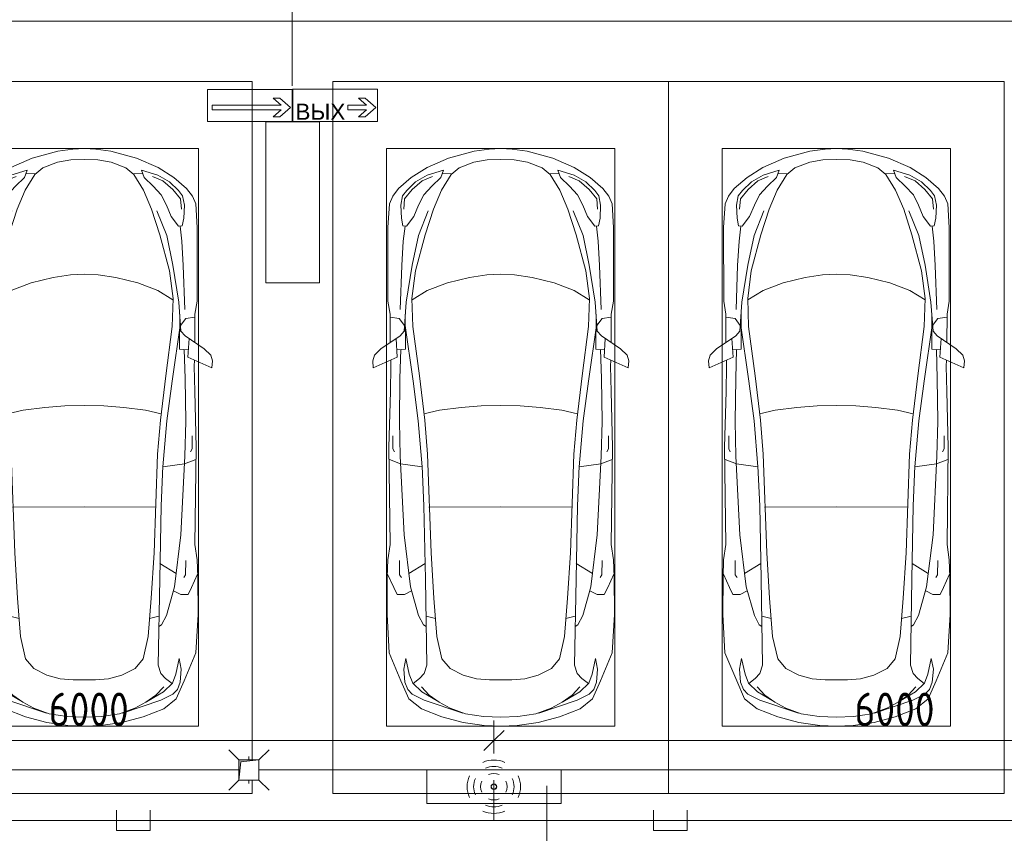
# Model space of a CAD drawing. Header units: millimetres. Extents: x -32229 to 170644, y -13689 to 125138.
# Tile 237 of 256: x 57504 to 64835, y 64053 to 70110. Entities that reach past the tile are written whole.
import ezdxf

# ---------------------------------------------------------------- set-up
doc = ezdxf.new("R2010")
doc.units = ezdxf.units.MM
for name, color, linetype, lineweight in [('A-ANNO-DIMS', 7, 'Continuous', 9), ('A-ANNO-DIMS-200', 7, 'Continuous', 9), ('A-ANNO-NOTE', 7, 'Continuous', 18), ('A-DETL-GENF', 7, 'Continuous', 18), ('A-DETL-THIN', 7, 'Continuous', 9), ('A-FLOR', 7, 'Continuous', 18), ('A-GENM', 7, 'Continuous', 18), ('C-PRKG', 7, 'Continuous', 18), ('M-EQPM', 7, 'Continuous', 18), ('P-SANR-FIXT', 7, 'Continuous', 18), ('S-COLS', 7, 'Continuous', 18)]:
    doc.layers.add(name, color=color, linetype=linetype, lineweight=lineweight)
doc.layers.add('A-DETL', color=7, linetype='Continuous', lineweight=9, true_color=0x00a600)
doc.styles.add('Arial_1', font='arial.ttf', dxfattribs={"height": 120})
doc.styles.add('GOST Common_6', font='GOST_Common.ttf', dxfattribs={"width": 0.9, "height": 250})
doc.dimstyles.new('ГОСТ_2_5_мм2', dxfattribs={"dimscale": 304.8, "dimtxt": 251.428749, "dimasz": 0.492126, "dimexe": 0.492126, "dimexo": 0.656168, "dimgap": 0.098425, "dimtad": 1, "dimdec": 0, "dimdsep": 46, "dimtxsty": 'GOST Common_6', "dimblk1": 'OBLIQUE', "dimblk2": 'OBLIQUE', "dimsah": 1, "dimcen": 0.09, "dimazin": 2, "dimtfac": 1, "dimtdec": 4, "dimtix": 1, "dimtmove": 0, "dimatfit": 3, "dimfxl": 1, "dimtvp": 1, "dimtolj": 1, "dimtzin": 0, "dimarcsym": 2})

# ---------------------------------------------------------------- blocks, each defined once
blk = doc.blocks.new('АР_Машиноместо - 5300x2500_С-V45--01 ЭО')
at = {"layer": 'A-DETL-GENF', "color": 253, "lineweight": 13, "true_color": 0xaaaaaa}
for p, q in [((970.2, 4771.8), (812.7, 4729.4)), ((1126.4, 4794.1), (970.2, 4771.8)), ((1250, 4800), (1126.4, 4794.1)), ((1250, 4800), (1373.6, 4794.1)), ((1373.6, 4794.1), (1529.8, 4771.8)), ((1529.8, 4771.8), (1687.3, 4729.4)), ((812.7, 4729.4), (659.1, 4669.9)), ((680.7, 4606.5), (967, 4703.6)), ((988.2, 4706.7), (873.9, 4665.1)), ((1122.2, 4726.4), (988.2, 4706.7)), ((1250, 4731.7), (1122.2, 4726.4)), ((1250, 4731.7), (1377.8, 4726.4)), ((1377.8, 4726.4), (1511.8, 4706.7)), ((1511.8, 4706.7), (1626.1, 4665.1)), ((1819.3, 4606.5), (1533, 4703.6)), ((1687.3, 4729.4), (1840.9, 4669.9)), ((659.1, 4669.9), (565.9, 4595.1)), ((791.3, 4619.7), (717.1, 4568.9)), ((873.9, 4665.1), (791.3, 4619.7)), ((1626.1, 4665.1), (1708.7, 4619.7)), ((1708.7, 4619.7), (1782.9, 4568.9)), ((1840.9, 4669.9), (1934.1, 4595.1)), ((565.9, 4595.1), (507.1, 4462.6)), ((557.5, 4525.7), (590.7, 4560.1)), ((590.7, 4560.1), (680.7, 4606.5)), ((717.1, 4568.9), (659.6, 4505.3)), ((788.5, 4617.7), (661.8, 4543.1)), ((1711.5, 4617.7), (1838.2, 4543.1)), ((1782.9, 4568.9), (1840.4, 4505.3)), ((1909.3, 4560.1), (1819.3, 4606.5)), ((1942.5, 4525.7), (1909.3, 4560.1)), ((1934.1, 4595.1), (1992.9, 4462.6)), ((536.4, 4471.4), (557.5, 4525.7)), ((594.6, 4479.3), (569.5, 4413.1)), ((661.8, 4543.1), (594.6, 4479.3)), ((645, 4445.5), (597.3, 4481.4)), ((1838.2, 4543.1), (1905.4, 4479.3)), ((1855, 4445.5), (1902.7, 4481.4)), ((1905.4, 4479.3), (1930.5, 4413.1)), ((1963.6, 4471.4), (1942.5, 4525.7)), ((507.1, 4462.6), (419.6, 4254.2)), ((528.4, 4374.7), (536.4, 4471.4)), ((569.5, 4413.1), (543.7, 4295.1)), ((679.6, 4406.3), (645, 4445.5)), ((699.7, 4345.5), (679.6, 4406.3)), ((872.7, 4370.2), (970.5, 4419.3)), ((970.5, 4419.3), (1069.6, 4447.3)), ((1069.6, 4447.3), (1167.1, 4453.2)), ((1167.1, 4453.2), (1250, 4453.9)), ((1332.9, 4453.2), (1250, 4453.9)), ((1430.4, 4447.3), (1332.9, 4453.2)), ((1529.5, 4419.3), (1430.4, 4447.3)), ((1627.3, 4370.2), (1529.5, 4419.3)), ((1800.3, 4345.5), (1820.4, 4406.3)), ((1820.4, 4406.3), (1855, 4445.5)), ((1930.5, 4413.1), (1956.3, 4295.1)), ((1971.6, 4374.7), (1963.6, 4471.4)), ((1992.9, 4462.6), (2080.4, 4254.2)), ((543.7, 4295.1), (528.4, 4374.7)), ((689.3, 3705.5), (699.7, 4345.5)), ((812.5, 4298.9), (872.7, 4370.2)), ((1687.5, 4298.9), (1627.3, 4370.2)), ((1810.7, 3705.5), (1800.3, 4345.5)), ((1956.3, 4295.1), (1971.6, 4374.7)), ((419.6, 4254.2), (403.4, 3968)), ((774.4, 4132.9), (812.5, 4298.9)), ((1725.6, 4132.9), (1687.5, 4298.9)), ((2080.4, 4254.2), (2096.6, 3968)), ((752.2, 3845.6), (774.4, 4132.9)), ((1747.8, 3845.6), (1725.6, 4132.9)), ((638.7, 3975.4), (675.2, 4045.5)), ((675.2, 4045.5), (694.6, 4057.6)), ((1824.8, 4045.5), (1805.4, 4057.6)), ((1861.3, 3975.4), (1824.8, 4045.5)), ((403.4, 3968), (405.6, 3688.5)), ((578.7, 3762.9), (638.7, 3975.4)), ((1921.3, 3762.9), (1861.3, 3975.4)), ((2096.6, 3968), (2094.4, 3688.5)), ((453.1, 3766.3), (478.4, 3819.3)), ((478.4, 3819.3), (532.5, 3818.1)), ((532.5, 3818.1), (585.5, 3790.5)), ((731.2, 3507.6), (752.2, 3845.6)), ((1768.8, 3507.6), (1747.8, 3845.6)), ((1967.5, 3818.1), (1914.5, 3790.5)), ((2021.6, 3819.3), (1967.5, 3818.1)), ((2046.9, 3766.3), (2021.6, 3819.3)), ((408.2, 3667), (453.1, 3766.3)), ((530.9, 3374.8), (578.7, 3762.9)), ((1969.1, 3374.8), (1921.3, 3762.9)), ((2091.8, 3667), (2046.9, 3766.3)), ((405.6, 3688.5), (409.5, 3560)), ((495.5, 3566.1), (496.8, 3671.6)), ((496.8, 3671.6), (510.1, 3691.5)), ((678.7, 3159.5), (689.3, 3705.5)), ((1821.3, 3159.5), (1810.7, 3705.5)), ((2003.2, 3671.6), (1989.9, 3691.5)), ((2004.5, 3566.1), (2003.2, 3671.6)), ((2094.4, 3688.5), (2090.5, 3560)), ((687.1, 3588.8), (566.5, 3663.9)), ((1812.9, 3588.8), (1933.5, 3663.9)), ((409.5, 3560), (426.5, 3446.8)), ((2090.5, 3560), (2073.5, 3446.8)), ((426.5, 3446.8), (417.5, 2723)), ((704.9, 2775.5), (731.2, 3507.6)), ((1795.1, 2775.5), (1768.8, 3507.6)), ((2073.5, 3446.8), (2082.5, 2723)), ((501.4, 2789.7), (530.9, 3374.8)), ((1998.6, 2789.7), (1969.1, 3374.8)), ((665.6, 2864.6), (678.7, 3159.5)), ((1834.4, 2864.6), (1821.3, 3159.5)), ((665.8, 2867.4), (505.1, 2846.9)), ((636.6, 2526.5), (665.8, 2867.4)), ((1834.2, 2867.4), (1994.9, 2846.9)), ((1863.4, 2526.5), (1834.2, 2867.4)), ((505.1, 2846.9), (420.9, 2813.3)), ((495.7, 2532.3), (501.4, 2789.7)), ((1994.9, 2846.9), (2079.1, 2813.3)), ((2004.3, 2532.3), (1998.6, 2789.7)), ((417.5, 2723), (428.2, 2308.5)), ((447.8, 2733.7), (459.7, 2756.2)), ((447.8, 2638.7), (447.8, 2733.7)), ((684.2, 2522.3), (704.9, 2775.5)), ((1815.8, 2522.3), (1795.1, 2775.5)), ((2052.2, 2733.7), (2040.3, 2756.2)), ((2052.2, 2638.7), (2052.2, 2733.7)), ((2082.5, 2723), (2071.8, 2308.5)), ((500, 2210.1), (495.7, 2532.3)), ((636.6, 2526.5), (597, 2231)), ((644.6, 2191.8), (684.2, 2522.3)), ((1855.4, 2191.8), (1815.8, 2522.3)), ((1863.4, 2526.5), (1903, 2231)), ((2000, 2210.1), (2004.3, 2532.3)), ((428.2, 2308.5), (432.3, 2119.9)), ((2071.8, 2308.5), (2067.7, 2119.9)), ((505.9, 1996), (500, 2210.1)), ((597, 2231), (535, 1798.3)), ((1903, 2231), (1965, 1798.3)), ((1994.1, 1996), (2000, 2210.1)), ((296.8, 2079.9), (301.4, 2130.5)), ((301.4, 2130.5), (479.9, 2052.9)), ((595.8, 1824.8), (644.6, 2191.8)), ((1904.2, 1824.8), (1855.4, 2191.8)), ((2198.6, 2130.5), (2020.1, 2052.9)), ((2203.2, 2079.9), (2198.6, 2130.5)), ((309.5, 2036.1), (296.8, 2079.9)), ((432.3, 2119.9), (430.7, 2073.9)), ((479.9, 2052.9), (471, 1914.3)), ((2020.1, 2052.9), (2029, 1914.3)), ((2067.7, 2119.9), (2069.3, 2073.9)), ((2190.5, 2036.1), (2203.2, 2079.9)), ((357.8, 1990.1), (309.5, 2036.1)), ((500.6, 1894.5), (357.8, 1990.1)), ((540.9, 1993.7), (476.3, 1997.9)), ((540.9, 1993.7), (539.8, 1733.1)), ((1959.1, 1993.7), (2023.7, 1997.9)), ((1959.1, 1993.7), (1960.2, 1733.1)), ((1999.4, 1894.5), (2142.2, 1990.1)), ((2142.2, 1990.1), (2190.5, 2036.1)), ((426.5, 1730.9), (427.5, 1943)), ((2073.5, 1730.9), (2072.5, 1943)), ((530.6, 1857.6), (500.6, 1894.5)), ((546.5, 1642.6), (530.6, 1857.6)), ((1953.5, 1642.6), (1969.4, 1857.6)), ((1969.4, 1857.6), (1999.4, 1894.5)), ((495, 1765.3), (426.6, 1753.4)), ((533.6, 1816.8), (495, 1765.3)), ((589.4, 1615.5), (595.8, 1824.8)), ((1910.6, 1615.5), (1904.2, 1824.8)), ((1966.4, 1816.8), (2005, 1765.3)), ((2005, 1765.3), (2073.4, 1753.4)), ((410.6, 1634.2), (426.5, 1730.9)), ((2089.4, 1634.2), (2073.5, 1730.9)), ((409.5, 1087), (410.6, 1634.2)), ((615.4, 1410.3), (589.4, 1615.5)), ((590.4, 1624.3), (703.6, 1557.1)), ((1909.6, 1624.3), (1796.4, 1557.1)), ((1884.6, 1410.3), (1910.6, 1615.5)), ((2090.5, 1087), (2089.4, 1634.2)), ((703.6, 1557.1), (852.8, 1499)), ((1796.4, 1557.1), (1647.2, 1499)), ((852.8, 1499), (1016.6, 1459.9)), ((1647.2, 1499), (1483.4, 1459.9)), ((687.4, 1141), (615.4, 1410.3)), ((1016.6, 1459.9), (1146.9, 1439.4)), ((1146.9, 1439.4), (1250, 1434.1)), ((1353.1, 1439.4), (1250, 1434.1)), ((1483.4, 1459.9), (1353.1, 1439.4)), ((1812.6, 1141), (1884.6, 1410.3)), ((749.2, 950.3), (687.4, 1141)), ((1750.8, 950.3), (1812.6, 1141)), ((420.9, 910.7), (409.5, 1087)), ((510.2, 1018.7), (521.5, 1074.5)), ((521.5, 1074.5), (548.5, 1076.2)), ((548.5, 1076.2), (603.4, 1004.8)), ((1951.5, 1076.2), (1896.6, 1004.8)), ((1978.5, 1074.5), (1951.5, 1076.2)), ((1989.8, 1018.7), (1978.5, 1074.5)), ((2079.1, 910.7), (2090.5, 1087)), ((505.7, 920), (510.2, 1018.7)), ((603.4, 1004.8), (639.1, 920)), ((1896.6, 1004.8), (1860.9, 920)), ((1994.3, 920), (1989.8, 1018.7)), ((445.9, 853.1), (420.9, 910.7)), ((519.1, 851.5), (505.7, 920)), ((639.1, 920), (677.4, 843.7)), ((809.1, 809.4), (749.2, 950.3)), ((1690.9, 809.4), (1750.8, 950.3)), ((1860.9, 920), (1822.6, 843.7)), ((1980.9, 851.5), (1994.3, 920)), ((2054.1, 853.1), (2079.1, 910.7)), ((489, 795.6), (445.9, 853.1)), ((550, 812.3), (519.1, 851.5)), ((616.5, 746.4), (550, 812.3)), ((677.4, 843.7), (737.5, 778.3)), ((881.5, 691.6), (809.1, 809.4)), ((1618.5, 691.6), (1690.9, 809.4)), ((1822.6, 843.7), (1762.5, 778.3)), ((1883.5, 746.4), (1950, 812.3)), ((1950, 812.3), (1980.9, 851.5)), ((2011, 795.6), (2054.1, 853.1)), ((584.4, 714.6), (489, 795.6)), ((703.5, 696.4), (616.5, 746.4)), ((737.5, 778.3), (804.5, 715.7)), ((1762.5, 778.3), (1695.5, 715.7)), ((1796.5, 696.4), (1883.5, 746.4)), ((1915.6, 714.6), (2011, 795.6)), ((701.8, 640.4), (584.4, 714.6)), ((824.6, 660.9), (703.5, 696.4)), ((804.5, 715.7), (824.6, 660.9)), ((888.4, 685.9), (815.2, 686.6)), ((941.4, 642.2), (881.5, 691.6)), ((1558.6, 642.2), (1618.5, 691.6)), ((1611.6, 685.9), (1684.8, 686.6)), ((1695.5, 715.7), (1675.4, 660.9)), ((1675.4, 660.9), (1796.5, 696.4)), ((1798.2, 640.4), (1915.6, 714.6)), ((861.8, 571.6), (701.8, 640.4)), ((1050.7, 599.4), (941.4, 642.2)), ((1148.8, 583), (1050.7, 599.4)), ((1351.2, 583), (1449.3, 599.4)), ((1449.3, 599.4), (1558.6, 642.2)), ((1638.2, 571.6), (1798.2, 640.4)), ((1052.6, 517.5), (861.8, 571.6)), ((1165.1, 503.1), (1052.6, 517.5)), ((1250, 581.6), (1148.8, 583)), ((1250, 581.6), (1351.2, 583)), ((1334.9, 503.1), (1447.4, 517.5)), ((1447.4, 517.5), (1638.2, 571.6)), ((1250, 500), (1165.1, 503.1)), ((1250, 500), (1334.9, 503.1))]:
    blk.add_line(p, q, dxfattribs=at)
at = {"layer": 'A-DETL-GENF', "color": 254, "lineweight": 13, "true_color": 0xd4d4d4}
for p, q in [((694.6, 3980.4), (765.1, 3996.8)), ((1805.4, 3980.4), (1734.9, 3996.8)), ((715.1, 3168.3), (1250, 3167.3)), ((1784.9, 3168.3), (1250, 3167.3)), ((677.9, 2473), (794.6, 2446)), ((794.6, 2446), (955.7, 2426.8)), ((955.7, 2426.8), (1105.5, 2413.7)), ((1544.3, 2426.8), (1394.5, 2413.7)), ((1705.4, 2446), (1544.3, 2426.8)), ((1822.1, 2473), (1705.4, 2446)), ((1105.5, 2413.7), (1250, 2412.9)), ((1394.5, 2413.7), (1250, 2412.9)), ((513.9, 1368.9), (502.3, 1696.3)), ((1986.1, 1368.9), (1997.7, 1696.3)), ((590.3, 1367.8), (546.5, 1642.6)), ((1909.7, 1367.8), (1953.5, 1642.6)), ((524.9, 1188.6), (513.9, 1368.9)), ((636.7, 1146), (590.3, 1367.8)), ((1863.3, 1146), (1909.7, 1367.8)), ((1975.1, 1188.6), (1986.1, 1368.9)), ((537.4, 1076.1), (524.9, 1188.6)), ((1962.6, 1076.1), (1975.1, 1188.6)), ((710.2, 962.8), (636.7, 1146)), ((1789.8, 962.8), (1863.3, 1146)), ((534.5, 874.4), (528.1, 949.5)), ((1965.5, 874.4), (1971.9, 949.5)), ((591.7, 805), (534.5, 874.4)), ((1908.3, 805), (1965.5, 874.4)), ((664.7, 739.9), (591.7, 805)), ((742.6, 707.8), (664.7, 739.9)), ((1757.4, 707.8), (1835.3, 739.9)), ((1835.3, 739.9), (1908.3, 805))]:
    blk.add_line(p, q, dxfattribs=at)
at = {"layer": 'C-PRKG', "color": 253, "lineweight": 13, "true_color": 0xaaaaaa}
for p, q in [((2500, 5300), (0, 5300)), ((0, 5200), (0, 5300)), ((2500, 0), (2500, 5300)), ((0, 0), (0, 5050)), ((400, 4800), (2100, 4800)), ((400, 500), (400, 4800)), ((2100, 500), (2100, 4800)), ((400, 500), (2100, 500)), ((2500, 0), (0, 0))]:
    blk.add_line(p, q, dxfattribs=at)
blk = doc.blocks.new('АР_Машиноместо - 5300x2500_С-V13--01 ЭО')
at = {"layer": 'A-DETL-GENF', "color": 253, "lineweight": 13, "true_color": 0xaaaaaa}
for p, q in [((1165.1, -503.1), (1052.6, -517.5)), ((1250, -500), (1165.1, -503.1)), ((1250, -500), (1334.9, -503.1)), ((1334.9, -503.1), (1447.4, -517.5)), ((861.8, -571.6), (701.8, -640.4)), ((1052.6, -517.5), (861.8, -571.6)), ((1148.8, -583), (1050.7, -599.4)), ((1250, -581.6), (1148.8, -583)), ((1250, -581.6), (1351.2, -583)), ((1351.2, -583), (1449.3, -599.4)), ((1447.4, -517.5), (1638.2, -571.6)), ((1638.2, -571.6), (1798.2, -640.4)), ((701.8, -640.4), (584.4, -714.6)), ((941.4, -642.2), (881.5, -691.6)), ((1050.7, -599.4), (941.4, -642.2)), ((1449.3, -599.4), (1558.6, -642.2)), ((1558.6, -642.2), (1618.5, -691.6)), ((1798.2, -640.4), (1915.6, -714.6)), ((584.4, -714.6), (489, -795.6)), ((703.5, -696.4), (616.5, -746.4)), ((824.6, -660.9), (703.5, -696.4)), ((737.5, -778.3), (804.5, -715.7)), ((804.5, -715.7), (824.6, -660.9)), ((881.5, -691.6), (809.1, -809.4)), ((888.4, -685.9), (815.2, -686.6)), ((1611.6, -685.9), (1684.8, -686.6)), ((1618.5, -691.6), (1690.9, -809.4)), ((1695.5, -715.7), (1675.4, -660.9)), ((1675.4, -660.9), (1796.5, -696.4)), ((1762.5, -778.3), (1695.5, -715.7)), ((1796.5, -696.4), (1883.5, -746.4)), ((1915.6, -714.6), (2011, -795.6)), ((489, -795.6), (445.9, -853.1)), ((616.5, -746.4), (550, -812.3)), ((677.4, -843.7), (737.5, -778.3)), ((1822.6, -843.7), (1762.5, -778.3)), ((1883.5, -746.4), (1950, -812.3)), ((2011, -795.6), (2054.1, -853.1)), ((445.9, -853.1), (420.9, -910.7)), ((519.1, -851.5), (505.7, -920)), ((550, -812.3), (519.1, -851.5)), ((639.1, -920), (677.4, -843.7)), ((809.1, -809.4), (749.2, -950.3)), ((1690.9, -809.4), (1750.8, -950.3)), ((1860.9, -920), (1822.6, -843.7)), ((1950, -812.3), (1980.9, -851.5)), ((1980.9, -851.5), (1994.3, -920)), ((2054.1, -853.1), (2079.1, -910.7)), ((420.9, -910.7), (409.5, -1087)), ((505.7, -920), (510.2, -1018.7)), ((603.4, -1004.8), (639.1, -920)), ((749.2, -950.3), (687.4, -1141)), ((1750.8, -950.3), (1812.6, -1141)), ((1896.6, -1004.8), (1860.9, -920)), ((1994.3, -920), (1989.8, -1018.7)), ((2079.1, -910.7), (2090.5, -1087)), ((510.2, -1018.7), (521.5, -1074.5)), ((548.5, -1076.2), (603.4, -1004.8)), ((1951.5, -1076.2), (1896.6, -1004.8)), ((1989.8, -1018.7), (1978.5, -1074.5)), ((409.5, -1087), (410.6, -1634.2)), ((521.5, -1074.5), (548.5, -1076.2)), ((1978.5, -1074.5), (1951.5, -1076.2)), ((2090.5, -1087), (2089.4, -1634.2)), ((687.4, -1141), (615.4, -1410.3)), ((1812.6, -1141), (1884.6, -1410.3)), ((615.4, -1410.3), (589.4, -1615.5)), ((852.8, -1499), (1016.6, -1459.9)), ((1016.6, -1459.9), (1146.9, -1439.4)), ((1146.9, -1439.4), (1250, -1434.1)), ((1353.1, -1439.4), (1250, -1434.1)), ((1483.4, -1459.9), (1353.1, -1439.4)), ((1647.2, -1499), (1483.4, -1459.9)), ((1884.6, -1410.3), (1910.6, -1615.5)), ((703.6, -1557.1), (852.8, -1499)), ((1796.4, -1557.1), (1647.2, -1499)), ((590.4, -1624.3), (703.6, -1557.1)), ((1909.6, -1624.3), (1796.4, -1557.1)), ((410.6, -1634.2), (426.5, -1730.9)), ((546.5, -1642.6), (530.6, -1857.6)), ((589.4, -1615.5), (595.8, -1824.8)), ((1910.6, -1615.5), (1904.2, -1824.8)), ((1953.5, -1642.6), (1969.4, -1857.6)), ((2089.4, -1634.2), (2073.5, -1730.9)), ((426.5, -1730.9), (427.5, -1943)), ((495, -1765.3), (426.6, -1753.4)), ((540.9, -1993.7), (539.8, -1733.1)), ((1959.1, -1993.7), (1960.2, -1733.1)), ((2005, -1765.3), (2073.4, -1753.4)), ((2073.5, -1730.9), (2072.5, -1943)), ((533.6, -1816.8), (495, -1765.3)), ((597, -2231), (535, -1798.3)), ((595.8, -1824.8), (644.6, -2191.8)), ((1904.2, -1824.8), (1855.4, -2191.8)), ((1903, -2231), (1965, -1798.3)), ((1966.4, -1816.8), (2005, -1765.3)), ((500.6, -1894.5), (357.8, -1990.1)), ((530.6, -1857.6), (500.6, -1894.5)), ((1969.4, -1857.6), (1999.4, -1894.5)), ((1999.4, -1894.5), (2142.2, -1990.1)), ((479.9, -2052.9), (471, -1914.3)), ((2020.1, -2052.9), (2029, -1914.3)), ((309.5, -2036.1), (296.8, -2079.9)), ((357.8, -1990.1), (309.5, -2036.1)), ((540.9, -1993.7), (476.3, -1997.9)), ((505.9, -1996), (500, -2210.1)), ((1959.1, -1993.7), (2023.7, -1997.9)), ((1994.1, -1996), (2000, -2210.1)), ((2142.2, -1990.1), (2190.5, -2036.1)), ((2190.5, -2036.1), (2203.2, -2079.9)), ((296.8, -2079.9), (301.4, -2130.5)), ((301.4, -2130.5), (479.9, -2052.9)), ((428.2, -2308.5), (432.3, -2119.9)), ((432.3, -2119.9), (430.7, -2073.9)), ((2198.6, -2130.5), (2020.1, -2052.9)), ((2067.7, -2119.9), (2069.3, -2073.9)), ((2071.8, -2308.5), (2067.7, -2119.9)), ((2203.2, -2079.9), (2198.6, -2130.5)), ((644.6, -2191.8), (684.2, -2522.3)), ((1855.4, -2191.8), (1815.8, -2522.3)), ((500, -2210.1), (495.7, -2532.3)), ((636.6, -2526.5), (597, -2231)), ((1863.4, -2526.5), (1903, -2231)), ((2000, -2210.1), (2004.3, -2532.3)), ((417.5, -2723), (428.2, -2308.5)), ((2082.5, -2723), (2071.8, -2308.5)), ((495.7, -2532.3), (501.4, -2789.7)), ((636.6, -2526.5), (665.8, -2867.4)), ((684.2, -2522.3), (704.9, -2775.5)), ((1815.8, -2522.3), (1795.1, -2775.5)), ((1863.4, -2526.5), (1834.2, -2867.4)), ((2004.3, -2532.3), (1998.6, -2789.7)), ((447.8, -2638.7), (447.8, -2733.7)), ((2052.2, -2638.7), (2052.2, -2733.7)), ((426.5, -3446.8), (417.5, -2723)), ((447.8, -2733.7), (459.7, -2756.2)), ((704.9, -2775.5), (731.2, -3507.6)), ((1795.1, -2775.5), (1768.8, -3507.6)), ((2052.2, -2733.7), (2040.3, -2756.2)), ((2073.5, -3446.8), (2082.5, -2723)), ((505.1, -2846.9), (420.9, -2813.3)), ((501.4, -2789.7), (530.9, -3374.8)), ((665.8, -2867.4), (505.1, -2846.9)), ((1834.2, -2867.4), (1994.9, -2846.9)), ((1998.6, -2789.7), (1969.1, -3374.8)), ((1994.9, -2846.9), (2079.1, -2813.3)), ((665.6, -2864.6), (678.7, -3159.5)), ((1834.4, -2864.6), (1821.3, -3159.5)), ((678.7, -3159.5), (689.3, -3705.5)), ((1821.3, -3159.5), (1810.7, -3705.5)), ((530.9, -3374.8), (578.7, -3762.9)), ((1969.1, -3374.8), (1921.3, -3762.9)), ((409.5, -3560), (426.5, -3446.8)), ((731.2, -3507.6), (752.2, -3845.6)), ((1768.8, -3507.6), (1747.8, -3845.6)), ((2090.5, -3560), (2073.5, -3446.8)), ((405.6, -3688.5), (409.5, -3560)), ((495.5, -3566.1), (496.8, -3671.6)), ((687.1, -3588.8), (566.5, -3663.9)), ((1812.9, -3588.8), (1933.5, -3663.9)), ((2004.5, -3566.1), (2003.2, -3671.6)), ((2094.4, -3688.5), (2090.5, -3560)), ((403.4, -3968), (405.6, -3688.5)), ((408.2, -3667), (453.1, -3766.3)), ((496.8, -3671.6), (510.1, -3691.5)), ((689.3, -3705.5), (699.7, -4345.5)), ((1810.7, -3705.5), (1800.3, -4345.5)), ((2003.2, -3671.6), (1989.9, -3691.5)), ((2091.8, -3667), (2046.9, -3766.3)), ((2096.6, -3968), (2094.4, -3688.5)), ((453.1, -3766.3), (478.4, -3819.3)), ((532.5, -3818.1), (585.5, -3790.5)), ((578.7, -3762.9), (638.7, -3975.4)), ((1921.3, -3762.9), (1861.3, -3975.4)), ((1967.5, -3818.1), (1914.5, -3790.5)), ((2046.9, -3766.3), (2021.6, -3819.3)), ((478.4, -3819.3), (532.5, -3818.1)), ((752.2, -3845.6), (774.4, -4132.9)), ((1747.8, -3845.6), (1725.6, -4132.9)), ((2021.6, -3819.3), (1967.5, -3818.1)), ((419.6, -4254.2), (403.4, -3968)), ((638.7, -3975.4), (675.2, -4045.5)), ((1861.3, -3975.4), (1824.8, -4045.5)), ((2080.4, -4254.2), (2096.6, -3968)), ((675.2, -4045.5), (694.6, -4057.6)), ((1824.8, -4045.5), (1805.4, -4057.6)), ((774.4, -4132.9), (812.5, -4298.9)), ((1725.6, -4132.9), (1687.5, -4298.9)), ((507.1, -4462.6), (419.6, -4254.2)), ((543.7, -4295.1), (528.4, -4374.7)), ((569.5, -4413.1), (543.7, -4295.1)), ((812.5, -4298.9), (872.7, -4370.2)), ((1687.5, -4298.9), (1627.3, -4370.2)), ((1930.5, -4413.1), (1956.3, -4295.1)), ((1956.3, -4295.1), (1971.6, -4374.7)), ((1992.9, -4462.6), (2080.4, -4254.2)), ((528.4, -4374.7), (536.4, -4471.4)), ((699.7, -4345.5), (679.6, -4406.3)), ((872.7, -4370.2), (970.5, -4419.3)), ((1627.3, -4370.2), (1529.5, -4419.3)), ((1800.3, -4345.5), (1820.4, -4406.3)), ((1971.6, -4374.7), (1963.6, -4471.4)), ((565.9, -4595.1), (507.1, -4462.6)), ((536.4, -4471.4), (557.5, -4525.7)), ((594.6, -4479.3), (569.5, -4413.1)), ((645, -4445.5), (597.3, -4481.4)), ((679.6, -4406.3), (645, -4445.5)), ((970.5, -4419.3), (1069.6, -4447.3)), ((1069.6, -4447.3), (1167.1, -4453.2)), ((1167.1, -4453.2), (1250, -4453.9)), ((1332.9, -4453.2), (1250, -4453.9)), ((1430.4, -4447.3), (1332.9, -4453.2)), ((1529.5, -4419.3), (1430.4, -4447.3)), ((1820.4, -4406.3), (1855, -4445.5)), ((1855, -4445.5), (1902.7, -4481.4)), ((1905.4, -4479.3), (1930.5, -4413.1)), ((1934.1, -4595.1), (1992.9, -4462.6)), ((1963.6, -4471.4), (1942.5, -4525.7)), ((557.5, -4525.7), (590.7, -4560.1)), ((661.8, -4543.1), (594.6, -4479.3)), ((717.1, -4568.9), (659.6, -4505.3)), ((788.5, -4617.7), (661.8, -4543.1)), ((1711.5, -4617.7), (1838.2, -4543.1)), ((1782.9, -4568.9), (1840.4, -4505.3)), ((1838.2, -4543.1), (1905.4, -4479.3)), ((1942.5, -4525.7), (1909.3, -4560.1)), ((659.1, -4669.9), (565.9, -4595.1)), ((590.7, -4560.1), (680.7, -4606.5)), ((680.7, -4606.5), (967, -4703.6)), ((791.3, -4619.7), (717.1, -4568.9)), ((1819.3, -4606.5), (1533, -4703.6)), ((1708.7, -4619.7), (1782.9, -4568.9)), ((1909.3, -4560.1), (1819.3, -4606.5)), ((1840.9, -4669.9), (1934.1, -4595.1)), ((812.7, -4729.4), (659.1, -4669.9)), ((873.9, -4665.1), (791.3, -4619.7)), ((988.2, -4706.7), (873.9, -4665.1)), ((1511.8, -4706.7), (1626.1, -4665.1)), ((1626.1, -4665.1), (1708.7, -4619.7)), ((1687.3, -4729.4), (1840.9, -4669.9)), ((970.2, -4771.8), (812.7, -4729.4)), ((1122.2, -4726.4), (988.2, -4706.7)), ((1250, -4731.7), (1122.2, -4726.4)), ((1250, -4731.7), (1377.8, -4726.4)), ((1377.8, -4726.4), (1511.8, -4706.7)), ((1529.8, -4771.8), (1687.3, -4729.4)), ((1126.4, -4794.1), (970.2, -4771.8)), ((1250, -4800), (1126.4, -4794.1)), ((1250, -4800), (1373.6, -4794.1)), ((1373.6, -4794.1), (1529.8, -4771.8))]:
    blk.add_line(p, q, dxfattribs=at)
at = {"layer": 'A-DETL-GENF', "color": 254, "lineweight": 13, "true_color": 0xd4d4d4}
for p, q in [((742.6, -707.8), (664.7, -739.9)), ((1757.4, -707.8), (1835.3, -739.9)), ((591.7, -805), (534.5, -874.4)), ((664.7, -739.9), (591.7, -805)), ((1835.3, -739.9), (1908.3, -805)), ((1908.3, -805), (1965.5, -874.4)), ((534.5, -874.4), (528.1, -949.5)), ((1965.5, -874.4), (1971.9, -949.5)), ((710.2, -962.8), (636.7, -1146)), ((1789.8, -962.8), (1863.3, -1146)), ((537.4, -1076.1), (524.9, -1188.6)), ((1962.6, -1076.1), (1975.1, -1188.6)), ((636.7, -1146), (590.3, -1367.8)), ((1863.3, -1146), (1909.7, -1367.8)), ((524.9, -1188.6), (513.9, -1368.9)), ((1975.1, -1188.6), (1986.1, -1368.9)), ((513.9, -1368.9), (502.3, -1696.3)), ((590.3, -1367.8), (546.5, -1642.6)), ((1909.7, -1367.8), (1953.5, -1642.6)), ((1986.1, -1368.9), (1997.7, -1696.3)), ((955.7, -2426.8), (1105.5, -2413.7)), ((1105.5, -2413.7), (1250, -2412.9)), ((1394.5, -2413.7), (1250, -2412.9)), ((1544.3, -2426.8), (1394.5, -2413.7)), ((677.9, -2473), (794.6, -2446)), ((794.6, -2446), (955.7, -2426.8)), ((1705.4, -2446), (1544.3, -2426.8)), ((1822.1, -2473), (1705.4, -2446)), ((715.1, -3168.3), (1250, -3167.3)), ((1784.9, -3168.3), (1250, -3167.3)), ((694.6, -3980.4), (765.1, -3996.8)), ((1805.4, -3980.4), (1734.9, -3996.8))]:
    blk.add_line(p, q, dxfattribs=at)
at = {"layer": 'C-PRKG', "color": 253, "lineweight": 13, "true_color": 0xaaaaaa}
for p, q in [((2500, 0), (0, 0)), ((0, 0), (0, -5300)), ((2500, 0), (2500, -5300)), ((400, -500), (400, -4800)), ((400, -500), (2100, -500)), ((2100, -500), (2100, -4800)), ((400, -4800), (2100, -4800)), ((2500, -5300), (0, -5300))]:
    blk.add_line(p, q, dxfattribs=at)
blk = doc.blocks.new('АР_Канал вертикальный прямоугольный - ВК-5403405--01 ЭО')
at = {"layer": 'M-EQPM', "lineweight": 13, "true_color": 0xe2e2e2}
blk.add_hatch(color=254, dxfattribs=at).paths.add_polyline_path([(-75, -75), (-60, 60), (75, 75), (-75, 75)])
at = {"layer": 'M-EQPM', "color": 253, "lineweight": 13, "true_color": 0xaaaaaa}
for p, q in [((75, 75), (-75, 75)), ((-75, 75), (-75, -75)), ((75, 75), (-75, 75)), ((-75, 75), (-75, -75)), ((-75, -75), (-75, 75)), ((-75, 75), (75, 75)), ((-60, 60), (75, 75)), ((-60, 60), (75, 75)), ((75, -75), (75, 75)), ((75, 75), (75, -75)), ((-75, -75), (-60, 60)), ((-75, -75), (-60, 60)), ((-75, -75), (75, -75)), ((75, -75), (-75, -75))]:
    blk.add_line(p, q, dxfattribs=at)
blk = doc.blocks.new('АР-Заполнение деф_ шва - Д_ш_-4338032--01 ЭО')
at = {"layer": 'A-GENM', "color": 253, "lineweight": 13, "true_color": 0xaaaaaa}
blk.add_line((0, -25), (49475, -25), dxfattribs=at)
blk = doc.blocks.new('АР_Трап - 100-100-2797955--01 ЭО')
at = {"layer": 'P-SANR-FIXT', "color": 253, "lineweight": 13, "true_color": 0xaaaaaa}
for p, q in [((-75, 75), (-150, 150)), ((75, 75), (150, 150)), ((0, 75), (0, 100)), ((-100, 0), (-75, 0)), ((75, 0), (100, 0)), ((-75, -75), (-150, -150)), ((0, -100), (0, -75)), ((75, -75), (150, -150))]:
    blk.add_line(p, q, dxfattribs=at)
blk = doc.blocks.new('Наметкина 10_РД_АР_П_rvt-1--01 ЭО')
at = {"layer": 'A-FLOR', "color": 253, "lineweight": 13, "true_color": 0xaaaaaa}
for p, q in [((35335.3, 70100), (75235.3, 70100)), ((59135.3, 64525), (43085.3, 64525)), ((69435.3, 64525), (59285.3, 64525))]:
    blk.add_line(p, q, dxfattribs=at)
at = {"layer": 'S-COLS', "color": 253, "lineweight": 15, "true_color": 0xaaaaaa}
for p, q in [((59735.3, 69350), (59335.3, 69350)), ((59335.3, 69350), (59335.3, 68150)), ((59735.3, 68150), (59735.3, 69350)), ((59335.3, 68150), (59735.3, 68150))]:
    blk.add_line(p, q, dxfattribs=at)
at = {"layer": 'A-GENM', "color": 253, "lineweight": 13, "true_color": 0xaaaaaa}
blk.add_blockref('АР-Заполнение деф_ шва - Д_ш_-4338032--01 ЭО', (35335.3, 70125), dxfattribs=at)
at = {"layer": 'C-PRKG', "color": 253, "lineweight": 13, "true_color": 0xaaaaaa, "rotation": 180}
blk.add_blockref('АР_Машиноместо - 5300x2500_С-V45--01 ЭО', (59235.3, 69650), dxfattribs=at)
at = {"layer": 'C-PRKG', "color": 253, "lineweight": 13, "true_color": 0xaaaaaa}
for p in [(59835.3, 69650), (62335.3, 69650)]:
    blk.add_blockref('АР_Машиноместо - 5300x2500_С-V13--01 ЭО', p, dxfattribs=at)
at = {"layer": 'M-EQPM', "color": 253, "lineweight": 13, "true_color": 0xaaaaaa}
blk.add_blockref('АР_Канал вертикальный прямоугольный - ВК-5403405--01 ЭО', (59210.3, 64525), dxfattribs=at)
at = {"layer": 'P-SANR-FIXT', "color": 253, "lineweight": 13, "true_color": 0xaaaaaa}
blk.add_blockref('АР_Трап - 100-100-2797955--01 ЭО', (59210.3, 64525), dxfattribs=at)
blk = doc.blocks.new('DIMBLOCK118--01 ЭО')
at = {"layer": 'A-ANNO-DIMS-200'}
for p, q in [((55035, 64647.8), (55035, 64893.8)), ((61035, 64647.8), (61035, 64893.8)), ((55035, 64743.8), (55110, 64818.8)), ((61035, 64743.8), (61110, 64818.8)), ((55035, 64743.8), (54960, 64668.8)), ((55035, 64743.8), (61035, 64743.8)), ((55035, 64743.8), (55035, 64647.8)), ((61035, 64743.8), (60960, 64668.8)), ((61035, 64743.8), (61035, 64647.8))]:
    blk.add_line(p, q, dxfattribs=at)
at = {"layer": 'A-ANNO-DIMS-200', "color": 0, "insert": (57719.7, 65100.5), "char_height": 250, "width": 756.843, "attachment_point": 1, "line_spacing_factor": 1.022761, "style": 'GOST Common_6'}
blk.add_mtext('6000', dxfattribs=at)
blk = doc.blocks.new('_Oblique')
at = {"color": 0, "linetype": 'ByBlock', "lineweight": -2}
blk.add_line((-0.5, -0.5), (0.5, 0.5), dxfattribs=at)
blk = doc.blocks.new('DIMBLOCK119--01 ЭО')
at = {"layer": 'A-ANNO-DIMS-200'}
for p, q in [((61035, 64647.8), (61035, 64893.8)), ((67035, 64647.8), (67035, 64893.8)), ((61035, 64743.8), (61110, 64818.8)), ((67035, 64743.8), (67110, 64818.8)), ((61035, 64743.8), (60960, 64668.8)), ((61035, 64743.8), (67035, 64743.8)), ((61035, 64743.8), (61035, 64647.8)), ((67035, 64743.8), (66960, 64668.8)), ((67035, 64743.8), (67035, 64647.8))]:
    blk.add_line(p, q, dxfattribs=at)
at = {"layer": 'A-ANNO-DIMS-200', "color": 0, "insert": (63719.7, 65100.5), "char_height": 250, "width": 756.843, "attachment_point": 1, "line_spacing_factor": 1.022761, "style": 'GOST Common_6'}
blk.add_mtext('6000', dxfattribs=at)

msp = doc.modelspace()

# ---------------------------------------------------------------- linework, layer by layer
at = {"layer": 'A-ANNO-NOTE', "color": 1, "lineweight": 9, "true_color": 0xff0000}
for p, q in [((58901.7, 69591.5), (59533.9, 69591.5)), ((58901.7, 69351.5), (58901.7, 69591.5)), ((58902.3, 69351.8), (58902.3, 69591.5)), ((58902.3, 69591.5), (59533.5, 69591.5)), ((59533.5, 69591.5), (59533.5, 69351.8)), ((59533.9, 69591.5), (59533.9, 69351.5)), ((59536.2, 69591.9), (60168.4, 69591.9)), ((59536.2, 69351.9), (59536.2, 69591.9)), ((59536.8, 69352.2), (59536.8, 69591.9)), ((59536.8, 69591.9), (60168, 69591.9)), ((60168, 69591.9), (60168, 69352.2)), ((60168.4, 69591.9), (60168.4, 69351.9)), ((59451.5, 69473.3), (59391.9, 69524.9)), ((59391.9, 69524.9), (59441.6, 69524.9)), ((59441.6, 69524.9), (59520.1, 69456.1)), ((60085.9, 69473.7), (60026.3, 69525.2)), ((60026.3, 69525.2), (60076.1, 69525.2)), ((60076.1, 69525.2), (60154.6, 69456.4)), ((58936.1, 69438.8), (58936.1, 69473.3)), ((58936.1, 69473.3), (59451.5, 69473.3)), ((59451.5, 69438.8), (58936.1, 69438.8)), ((59391.9, 69387.2), (59451.5, 69438.8)), ((59520.1, 69456.1), (59441.6, 69387.2)), ((59945.9, 69439.1), (59945.9, 69473.7)), ((59945.9, 69473.7), (60085.9, 69473.7)), ((60085.9, 69439.1), (59945.9, 69439.1)), ((60026.3, 69387.6), (60085.9, 69439.1)), ((60154.6, 69456.4), (60076.1, 69387.6)), ((59441.6, 69387.2), (59391.9, 69387.2)), ((60076.1, 69387.6), (60026.3, 69387.6)), ((59533.9, 69351.5), (58901.7, 69351.5)), ((58902.3, 69351.8), (59533.5, 69351.8)), ((60168.4, 69351.9), (59536.2, 69351.9)), ((59536.8, 69352.2), (60168, 69352.2))]:
    msp.add_line(p, q, dxfattribs=at)
at = {"layer": 'A-ANNO-NOTE', "color": 5, "lineweight": 9, "true_color": 0x0000ff}
for p, q in [((60534.4, 64526.6), (61534.4, 64526.6)), ((60534.4, 64273.9), (60534.4, 64526.6)), ((61534.4, 64526.6), (61534.4, 64273.9)), ((61534.4, 64273.9), (60534.4, 64273.9))]:
    msp.add_line(p, q, dxfattribs=at)
for centre in [(61033.5, 64400.1), (61034.4, 64401), (61034.4, 64399.2), (61035.3, 64400.1)]:
    msp.add_circle(centre, 20, dxfattribs=at)
for centre, radius, start, end in [((61034.4, 64399.2), 199.6, 66, 114), ((61034.4, 64399.2), 151.5, 66, 114), ((61035.3, 64400.1), 199.6, 156, 204), ((61035.3, 64400.1), 151.5, 156, 204), ((61034.4, 64399.2), 99.8, 66, 114), ((61033.5, 64400.1), 151.5, 336, 24), ((61033.5, 64400.1), 199.6, 336, 24), ((61035.3, 64400.1), 99.8, 156, 204), ((61033.5, 64400.1), 99.8, 336, 24), ((61034.4, 64401), 99.8, 246, 294), ((61034.4, 64401), 151.5, 246, 294), ((61034.4, 64401), 199.6, 246, 294)]:
    msp.add_arc(centre, radius, start, end, dxfattribs=at)
at = {"layer": 'A-DETL', "color": 1, "true_color": 0xff0000}
msp.add_line((59532.7, 69618.4), (59532.7, 73024.2), dxfattribs=at)
at = {"layer": 'A-DETL', "color": 5, "true_color": 0x0000ff}
for p, q in [((61035, 64447.8), (61035, 64149.7)), ((58224.1, 64224.7), (58224.1, 64074.7)), ((58474.1, 64074.7), (58474.1, 64224.7)), ((62224.1, 64224.7), (62224.1, 64074.7)), ((62474.1, 64074.7), (62474.1, 64224.7)), ((13535.1, 64149.7), (79817.5, 64149.7)), ((58224.1, 64074.7), (58474.1, 64074.7)), ((62224.1, 64074.7), (62474.1, 64074.7))]:
    msp.add_line(p, q, dxfattribs=at)
at = {"layer": 'A-DETL-THIN'}
msp.add_line((61429.7, 63687.1), (61429.7, 64407.1), dxfattribs=at)

# ---------------------------------------------------------------- block references
at = {"lineweight": 5}
msp.add_blockref('Наметкина 10_РД_АР_П_rvt-1--01 ЭО', (0, 0), dxfattribs=at)

# ---------------------------------------------------------------- texts
at = {"layer": 'A-ANNO-NOTE', "color": 1, "lineweight": 9, "true_color": 0xff0000, "insert": (59742.8, 69424.9), "char_height": 120, "width": 370, "attachment_point": 5, "line_spacing_factor": 0.936439, "style": 'Arial_1'}
msp.add_mtext('\\pt20.0004,39.9996,60,80.0004,99.9996,120,140.0004,159.9996,180,200.0004,219.9996,240,260.0004,279.9996,300,320.0004,339.9996,360,380.0004,399.9996,420,440.0004,459.9996,480,500.0004,519.9996,540,560.0004,579.9996,600,620.0004,639.9996;ВЫХ', dxfattribs=at)

# ---------------------------------------------------------------- dimensions: what is measured, and where the dimension line sits
at = {"layer": 'A-ANNO-DIMS'}
for base, p1, p2, picture, middle in [((61035, 64743.8), (55035, 64447.8), (61035, 64447.8), 'DIMBLOCK118--01 ЭО', (58035, 64898.8)), ((67035, 64743.8), (61035, 64447.8), (67035, 64447.8), 'DIMBLOCK119--01 ЭО', (64035, 64898.8))]:
    dim = msp.add_linear_dim(base=base, p1=p1, p2=p2, dimstyle='ГОСТ_2_5_мм2', override={"dimpost": '<>', "dimfxl": 6000}, dxfattribs=at)
    dim.commit()
    dim.dimension.update_dxf_attribs({"geometry": picture, "text_midpoint": middle})

doc.saveas('drawing.dxf')
